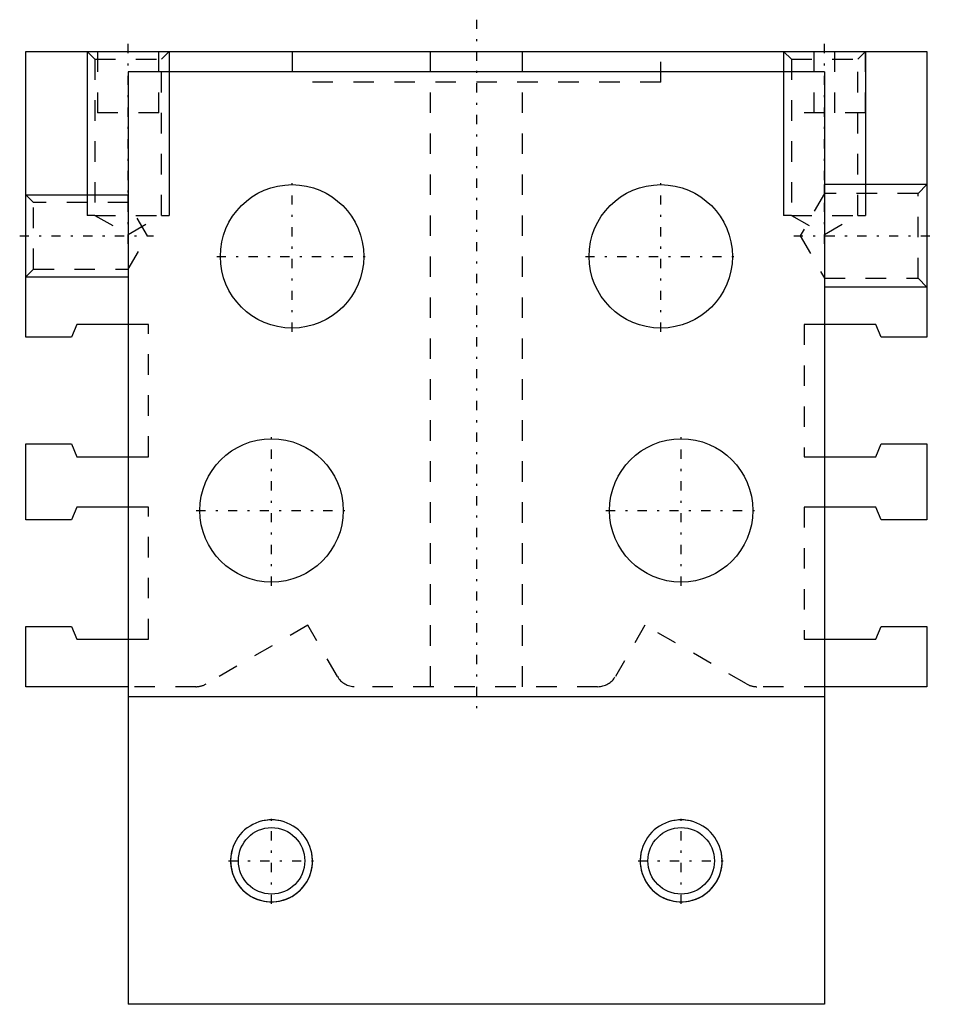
# Model space of a CAD drawing. Extents: x -22.3 to 22.3, y -31 to 17.1.
import ezdxf

# ---------------------------------------------------------------- set-up
doc = ezdxf.new("R2010")
doc.units = 0
doc.linetypes.add('CENTER', pattern=[1.5, 0.45, -0.5, 0.05, -0.5])
doc.linetypes.add('DASHED', pattern=[2, 1, -1])
for name, color, linetype in [('AM_0', 7, 'CONTINUOUS'), ('AM_3', 6, 'DASHED'), ('AM_5', 3, 'CONTINUOUS'), ('AM_7', 4, 'CENTER')]:
    doc.layers.add(name, color=color, linetype=linetype)

msp = doc.modelspace()

# ---------------------------------------------------------------- linework, layer by layer
at = {"layer": 'AM_0'}
for p, q in [((-22, 1.55), (-22, 15.5)), ((-22, 15.5), (22, 15.5)), ((22, 15.5), (22, 1.55)), ((-17, 14.5), (-17, -31)), ((17, 14.5), (-17, 14.5)), ((17, 14.5), (17, -31)), ((-19.5, 2.175), (-19.768, 1.55)), ((-17, 2.175), (-19.5, 2.175)), ((19.5, 2.175), (17, 2.175)), ((19.768, 1.55), (19.5, 2.175)), ((-19.768, 1.55), (-22, 1.55)), ((22, 1.55), (19.768, 1.55)), ((-22, -3.65), (-19.768, -3.65)), ((-22, -7.363), (-22, -3.65)), ((-19.768, -3.65), (-19.5, -4.275)), ((19.5, -4.275), (19.768, -3.65)), ((19.768, -3.65), (22, -3.65)), ((22, -3.65), (22, -7.363)), ((-19.5, -4.275), (-17, -4.275)), ((17, -4.275), (19.5, -4.275)), ((-19.5, -6.738), (-19.768, -7.363)), ((-17, -6.738), (-19.5, -6.738)), ((19.5, -6.738), (17, -6.738)), ((19.768, -7.363), (19.5, -6.738)), ((-19.768, -7.363), (-22, -7.363)), ((22, -7.363), (19.768, -7.363)), ((-22, -12.562), (-19.768, -12.562)), ((-22, -15.5), (-22, -12.562)), ((-19.768, -12.562), (-19.5, -13.188)), ((19.5, -13.188), (19.768, -12.562)), ((19.768, -12.562), (22, -12.562)), ((22, -12.562), (22, -15.5)), ((-19.5, -13.188), (-17, -13.188)), ((17, -13.188), (19.5, -13.188)), ((-17, -15.5), (-22, -15.5)), ((22, -15.5), (17, -15.5)), ((17, -16), (-17, -16)), ((17, -31), (-17, -31))]:
    msp.add_line(p, q, dxfattribs=at)
for centre, radius in [((-9, 5.5), 3.5), ((9, 5.5), 3.5), ((-10, -6.9), 3.5), ((10, -6.9), 3.5), ((-10, -24), 1.621), ((10, -24), 1.621)]:
    msp.add_circle(centre, radius, dxfattribs=at)
at = {"layer": 'AM_3'}
for p, q in [((-19, 15.5), (-18.621, 15.121)), ((-18.5, 15.5), (-18.5, 12.5)), ((-15.5, 12.5), (-15.5, 15.5)), ((-15.379, 15.121), (-15, 15.5)), ((-9, 15.5), (-9, 14)), ((-2.25, 15.5), (-2.25, -15.5)), ((2.25, -15.5), (2.25, 15.5)), ((9, 14), (9, 15.5)), ((15, 15.5), (15, 12.5)), ((15, 15.5), (15.379, 15.121)), ((16.5, 12.5), (16.5, 15.5)), ((17.5, 12.5), (17.5, 15.5)), ((18.621, 15.121), (19, 15.5)), ((19, 12.5), (19, 15.5)), ((-18.621, 15.121), (-18.621, 7.5)), ((-18.621, 15.121), (-15.379, 15.121)), ((-15.379, 7.5), (-15.379, 15.121)), ((15.379, 15.121), (15.379, 7.5)), ((15.379, 15.121), (18.621, 15.121)), ((18.621, 7.5), (18.621, 15.121)), ((9, 14), (-9, 14)), ((-15.5, 12.5), (-18.5, 12.5)), ((19, 12.5), (15, 12.5)), ((22, 9), (21.567, 8.567)), ((-21.621, 8.121), (-22, 8.5)), ((17, 8.567), (15.807, 6.5)), ((21.567, 8.567), (17, 8.567)), ((21.567, 4.433), (21.567, 8.567)), ((-17, 8.121), (-21.621, 8.121)), ((-21.621, 4.879), (-21.621, 8.121)), ((-16.064, 6.5), (-17, 8.121)), ((-18.621, 7.5), (-15.379, 7.5)), ((-18.621, 7.5), (-17, 6.564)), ((-17, 6.564), (-15.379, 7.5)), ((15.379, 7.5), (17, 6.564)), ((15.379, 7.5), (18.621, 7.5)), ((17, 6.564), (18.621, 7.5)), ((-17, 4.879), (-16.064, 6.5)), ((15.807, 6.5), (17, 4.433)), ((-22, 4.5), (-21.621, 4.879)), ((-21.621, 4.879), (-17, 4.879)), ((17, 4.433), (21.567, 4.433)), ((21.567, 4.433), (22, 4)), ((-16, 2.175), (-17, 2.175)), ((-16, -4.275), (-16, 2.175)), ((16, 2.175), (16, -4.275)), ((17, 2.175), (16, 2.175)), ((-17, -4.275), (-16, -4.275)), ((16, -4.275), (17, -4.275)), ((-16, -6.738), (-17, -6.738)), ((-16, -13.188), (-16, -6.738)), ((16, -6.738), (16, -13.188)), ((17, -6.738), (16, -6.738)), ((-8.23, -12.5), (-13.194, -15.366)), ((-6.787, -15), (-8.23, -12.5)), ((8.23, -12.5), (6.787, -15)), ((13.194, -15.366), (8.23, -12.5)), ((-17, -13.188), (-16, -13.188)), ((16, -13.188), (17, -13.188)), ((-13.694, -15.5), (-17, -15.5)), ((5.921, -15.5), (-5.921, -15.5)), ((17, -15.5), (13.694, -15.5))]:
    msp.add_line(p, q, dxfattribs=at)
for centre, start, end in [((-13.694, -14.5), 270, 300), ((-5.921, -14.5), 210, 270), ((5.921, -14.5), 270, 330), ((13.694, -14.5), 240, 270)]:
    msp.add_arc(centre, 1, start, end, dxfattribs=at)
at = {"layer": 'AM_5'}
for p, q in [((-19, 15.5), (-19, 7.5)), ((-15, 15.5), (-15, 7.5)), ((15, 15.5), (15, 7.5)), ((19, 15.5), (19, 7.5)), ((22, 9), (17, 9)), ((17, 8.567), (17, 9)), ((-22, 8.5), (-17, 8.5)), ((-17, 8.121), (-17, 8.5)), ((-18.621, 7.5), (-19, 7.5)), ((-15.379, 7.5), (-15, 7.5)), ((15.379, 7.5), (15, 7.5)), ((18.621, 7.5), (19, 7.5)), ((-17, 4.879), (-17, 4.5)), ((-22, 4.5), (-17, 4.5)), ((17, 4.433), (17, 4)), ((22, 4), (17, 4))]:
    msp.add_line(p, q, dxfattribs=at)
for centre, start, end in [((-10, -24), 75, 15), ((-10, -24), 75, 15), ((-10, -24), 165, 105), ((10, -24), 75, 15), ((10, -24), 75, 15), ((10, -24), 165, 105)]:
    msp.add_arc(centre, 2, start, end, dxfattribs=at)
at = {"layer": 'AM_7'}
for p, q in [((0, 17.05), (0, -17.05)), ((-17, 6.117), (-17, 15.947)), ((17, 6.117), (17, 15.947)), ((-9, 1.825), (-9, 9.175)), ((9, 1.825), (9, 9.175)), ((-22.297, 6.5), (-15.767, 6.5)), ((15.497, 6.5), (22.31, 6.5)), ((-12.675, 5.5), (-5.325, 5.5)), ((5.325, 5.5), (12.675, 5.5)), ((-10, -10.575), (-10, -3.225)), ((10, -10.575), (10, -3.225)), ((-13.675, -6.9), (-6.325, -6.9)), ((6.325, -6.9), (13.675, -6.9)), ((-10, -26.1), (-10, -21.9)), ((10, -26.1), (10, -21.9)), ((-12.1, -24), (-7.9, -24)), ((7.9, -24), (12.1, -24))]:
    msp.add_line(p, q, dxfattribs=at)

doc.saveas('drawing.dxf')
